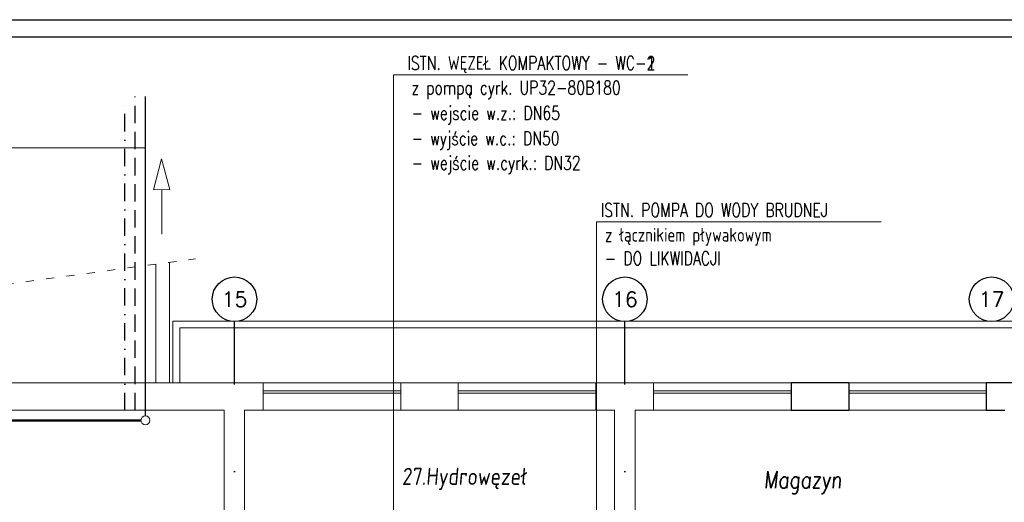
# Model space of a CAD drawing. Header units: millimetres. Extents: x -6513 to 30474, y -6915 to 65597.
# Tile 31 of 256: x 4070 to 5507, y -2473 to -1768. Entities that reach past the tile are written whole.
import ezdxf
from ezdxf.enums import TextEntityAlignment as Align

# ---------------------------------------------------------------- set-up
doc = ezdxf.new("R2010")
doc.units = ezdxf.units.MM
for name, pattern in [('ACAD_ISO03W100', [30, 12, -18]), ('DASHDOT', [25.4, 12.7, -6.35, 0, -6.35]), ('DASHDOTX2', [50.8, 25.4, -12.7, 0, -12.7]), ('DASHED', [19.05, 12.7, -6.35])]:
    doc.linetypes.add(name, pattern=pattern)
doc.layers.add('A-osie', color=8, linetype='DASHDOTX2')
for name, color, linetype, lineweight in [('A_cienka', 8, 'Continuous', 5), ('A_linia przekroj', 8, 'Continuous', 25), ('A_przerywana', 8, 'ACAD_ISO03W100', 5), ('A_widok', 8, 'Continuous', 13), ('CH-KS-WEWN-ISTN-OPIS', 8, 'Continuous', 25), ('CH-KS-WEWN-ISTN-OPIS-ODNOŚNIK', 8, 'Continuous', 13), ('CH-KS-WEWN-OPIS', 8, 'Continuous', 25), ('CH-KS-WEWN-OPIS-ODNOŚNIK', 8, 'Continuous', 13), ('CH-W-WEWN-INOX-OPIS', 8, 'Continuous', 25), ('CH-W-WEWN-INOX-OPIS-ODNOŚNIK', 8, 'Continuous', 13), ('CH-W-WEWN-INOX-PIONIK', 8, 'Continuous', 20), ('CH-W-WEWN-INOX-PRZEWÓD-ZIMNA', 8, 'Continuous', 50), ('CH-W-WEWN-ISTN-OPIS', 8, 'Continuous', 25), ('CH-W-WEWN-ISTN-OPIS-ODNOŚNIK', 8, 'Continuous', 13), ('CH-W-ZEWN-ISTN-ELEMENTY-POMOCNICZE', 8, 'Continuous', 20), ('CH-W-ZEWN-ISTN-OPIS-ODNOŚNIK', 8, 'Continuous', 13), ('CH-W-ZEWN-ISTN-PRZEWÓD', 8, 'Continuous', 25), ('R-TABELKA', 8, 'Continuous', 25)]:
    doc.layers.add(name, color=color, linetype=linetype, lineweight=lineweight)
doc.styles.add('ROMANSS', font='romans.shx', dxfattribs={"width": 0.8, "oblique": 5})
doc.styles.add('SIMPLEXD', font='SIMPLEX.SHX', dxfattribs={"width": 0.6})
doc.styles.get("Standard").update_dxf_attribs({"font": 'txt.shx', "width": 0.9})

msp = doc.modelspace()

# ---------------------------------------------------------------- linework, layer by layer
at = {"layer": 'A-osie', "ltscale": 10}
for p, q in [((4383.399, -3825.041), (4383.399, -2208.608)), ((4953.399, -3825.041), (4953.399, -2208.608))]:
    msp.add_line(p, q, dxfattribs=at)
at = {"layer": 'A-osie', "linetype": 'Continuous'}
for centre in [(4383.399, -2176.108), (4953.399, -2176.108), (5488.871, -2176.108)]:
    msp.add_circle(centre, 32.5, dxfattribs=at)
at = {"layer": 'A_cienka'}
for p, q in [((4268.399, -2298.081), (4268.399, -2124.861)), ((4288.399, -2298.081), (4288.399, -2122.155)), ((4293.399, -2298.081), (4293.399, -2208.081)), ((4293.399, -2208.081), (5846.099, -2208.081)), ((4303.399, -2298.081), (4303.399, -2218.081)), ((4303.399, -2218.081), (5846.099, -2218.081)), ((4425.208, -2298.081), (4626.208, -2298.081)), ((4710.208, -2298.081), (4911.208, -2298.081)), ((4995.208, -2298.081), (5196.208, -2298.081)), ((5280.208, -2298.081), (5481.208, -2298.081)), ((4626.208, -2310.081), (4425.208, -2310.081)), ((4626.208, -2313.081), (4425.208, -2313.081)), ((4710.208, -2310.081), (4911.208, -2310.081)), ((4710.208, -2313.081), (4911.208, -2313.081)), ((5196.208, -2310.081), (4995.208, -2310.081)), ((5196.208, -2313.081), (4995.208, -2313.081)), ((5280.208, -2310.081), (5481.208, -2310.081)), ((5280.208, -2313.081), (5481.208, -2313.081)), ((4425.208, -2338.081), (4626.208, -2338.081)), ((4710.208, -2338.081), (4911.208, -2338.081)), ((4995.208, -2338.081), (5196.208, -2338.081)), ((5280.208, -2338.081), (5481.208, -2338.081))]:
    msp.add_line(p, q, dxfattribs=at)
at = {"layer": 'A_linia przekroj'}
for p, q in [((5196.208, -2298.081), (5196.208, -2338.081)), ((5280.208, -2298.081), (5196.208, -2298.081)), ((5280.208, -2298.081), (5280.208, -2338.081)), ((5196.208, -2338.081), (5280.208, -2338.081))]:
    msp.add_line(p, q, dxfattribs=at)
at = {"layer": 'A_linia przekroj', "ltscale": 10}
for p, q in [((5481.208, -2298.081), (5481.208, -2338.081)), ((5565.208, -2298.081), (5481.208, -2298.081)), ((5481.208, -2338.081), (5508.208, -2338.081))]:
    msp.add_line(p, q, dxfattribs=at)
at = {"layer": 'A_przerywana'}
msp.add_line((3870.399, -2178.724), (4326.399, -2117.012), dxfattribs=at)
at = {"layer": 'A_widok', "ltscale": 5}
for p, q in [((4423.085, -2298.081), (3771.208, -2298.081)), ((4365.462, -2298.081), (4395.462, -2298.081)), ((4422.462, -2298.081), (4365.462, -2298.081)), ((4368.208, -2298.081), (4398.208, -2298.081)), ((4425.208, -2298.081), (4368.208, -2298.081)), ((4425.208, -2298.081), (4425.208, -2338.081)), ((4626.208, -2298.081), (4626.208, -2338.081)), ((4710.208, -2298.081), (4626.208, -2298.081)), ((4710.208, -2298.081), (4710.208, -2338.081)), ((4911.208, -2298.081), (4911.208, -2338.081)), ((4995.208, -2298.081), (4911.208, -2298.081)), ((4937.585, -2298.081), (4967.585, -2298.081)), ((4994.585, -2298.081), (4937.585, -2298.081)), ((4938.208, -2298.081), (4968.208, -2298.081)), ((4938.208, -2298.081), (4968.208, -2298.081)), ((4995.208, -2298.081), (4938.208, -2298.081)), ((4995.208, -2298.081), (4995.208, -2338.081)), ((4995.208, -2298.081), (4995.208, -2338.081)), ((3828.208, -2338.081), (4368.208, -2338.081)), ((4368.208, -2900.081), (4368.208, -2338.081)), ((4398.208, -2900.081), (4398.208, -2338.081)), ((4398.208, -2338.081), (4425.208, -2338.081)), ((4626.208, -2338.081), (4710.208, -2338.081)), ((4911.208, -2338.081), (4938.208, -2338.081)), ((4938.208, -2418.081), (4938.208, -2338.081)), ((4968.208, -2418.081), (4968.208, -2338.081)), ((4995.208, -2338.081), (4968.208, -2338.081)), ((4938.208, -2900.081), (4938.208, -2418.081)), ((4968.208, -2900.081), (4968.208, -2418.081))]:
    msp.add_line(p, q, dxfattribs=at)
at = {"layer": 'CH-KS-WEWN-ISTN-OPIS-ODNOŚNIK', "ltscale": 10}
for p, q in [((4912.093, -2063.227), (5327.438, -2063.227)), ((4912.093, -2751.35), (4912.093, -2063.227))]:
    msp.add_line(p, q, dxfattribs=at)
at = {"layer": 'CH-KS-WEWN-OPIS-ODNOŚNIK', "ltscale": 10}
for p, q in [((4912.093, -2063.227), (5327.438, -2063.227)), ((4912.093, -2751.35), (4912.093, -2063.227))]:
    msp.add_line(p, q, dxfattribs=at)
at = {"layer": 'CH-W-WEWN-INOX-OPIS-ODNOŚNIK', "ltscale": 10}
for p, q in [((4615.35, -1848.263), (5045.23, -1848.263)), ((4615.35, -2629.979), (4615.35, -1848.263)), ((3666.974, -1955.077), (4253.399, -1955.077))]:
    msp.add_line(p, q, dxfattribs=at)
at = {"layer": 'CH-W-WEWN-INOX-PIONIK'}
msp.add_circle((4253.399, -2353.081), 6.531, dxfattribs=at)
at = {"layer": 'CH-W-WEWN-INOX-PRZEWÓD-ZIMNA'}
msp.add_line((3843.208, -2353.081), (4246.867, -2353.081), dxfattribs=at)
at = {"layer": 'CH-W-WEWN-ISTN-OPIS-ODNOŚNIK', "ltscale": 10}
for p, q in [((4615.35, -1848.263), (5045.23, -1848.263)), ((4615.35, -2629.979), (4615.35, -1848.263))]:
    msp.add_line(p, q, dxfattribs=at)
at = {"layer": 'CH-W-ZEWN-ISTN-ELEMENTY-POMOCNICZE'}
for p, q in [((4276.874, -1971.237), (4265.078, -2016.075)), ((4276.874, -1971.237), (4289.077, -2015.966)), ((4289.077, -2015.966), (4265.078, -2016.075)), ((4277.078, -2016.021), (4277.373, -2081.111))]:
    msp.add_line(p, q, dxfattribs=at)
at = {"layer": 'CH-W-ZEWN-ISTN-OPIS-ODNOŚNIK', "ltscale": 10}
msp.add_line((3666.974, -1955.077), (4253.399, -1955.077), dxfattribs=at)
at = {"layer": 'CH-W-ZEWN-ISTN-PRZEWÓD', "linetype": 'DASHDOT', "ltscale": 2}
msp.add_line((4223.399, -2338.081), (4223.399, -1880.202), dxfattribs=at)
at = {"layer": 'CH-W-ZEWN-ISTN-PRZEWÓD', "linetype": 'DASHED', "ltscale": 2}
msp.add_line((4238.399, -2338.081), (4238.399, -1880.202), dxfattribs=at)
at = {"layer": 'CH-W-ZEWN-ISTN-PRZEWÓD'}
msp.add_line((4253.399, -2346.549), (4253.399, -1880.202), dxfattribs=at)
at = {"layer": 'R-TABELKA'}
for p, q in [((-2810.965, -1767.777), (8381.396, -1767.777)), ((-2685.965, -1792.777), (8356.396, -1792.777))]:
    msp.add_line(p, q, dxfattribs=at)

# ---------------------------------------------------------------- texts
at = {"layer": 'A-osie', "linetype": 'Continuous'}
for s, p in [('15', (4383.399, -2176.108)), ('16', (4953.399, -2176.108)), ('17', (5488.871, -2176.108))]:
    msp.add_text(s, height=22, dxfattribs=at).set_placement(p, align=Align.MIDDLE)
at = {"layer": 'A_cienka', "char_height": 25, "width": 294.40196, "attachment_point": 1, "style": 'ROMANSS'}
for s, insert in [('27.Hydrowęzeł', (4627.889, -2422.36)), ('Magazyn', (5156.411, -2427.261))]:
    msp.add_mtext(s, dxfattribs=dict(at, insert=insert))
at = {"layer": 'CH-KS-WEWN-ISTN-OPIS', "ltscale": 10, "style": 'SIMPLEXD', "width": 0.75}
for s, p in [('ISTN. POMPA DO WODY BRUDNEJ', (4918.049, -2055.963)), ('z łącznikiem pływakowym', (4924.251, -2091.973)), ('- DO LIKWIDACJI', (4924.251, -2126.367))]:
    msp.add_text(s, height=20, dxfattribs=at).set_placement(p)
at = {"layer": 'CH-KS-WEWN-OPIS', "ltscale": 10, "style": 'SIMPLEXD', "width": 0.75}
for s, p in [('ISTN. POMPA DO WODY BRUDNEJ', (4918.049, -2055.963)), ('z łącznikiem pływakowym', (4924.251, -2091.973)), ('- DO LIKWIDACJI', (4924.251, -2126.367))]:
    msp.add_text(s, height=20, dxfattribs=at).set_placement(p)
at = {"layer": 'CH-W-WEWN-INOX-OPIS', "ltscale": 10, "style": 'SIMPLEXD', "width": 0.75}
for s, p in [('ISTN. WĘZEŁ KOMPAKTOWY - WC-2', (4635.841, -1841)), ('z pompą cyrk. UP32-80B180', (4642.044, -1877.009)), ('- wejscie w.z.: DN65', (4642.044, -1914.027)), ('- wyjście w.c.: DN50', (4642.044, -1951.045)), ('- wejście w.cyrk.: DN32', (4642.044, -1986.906))]:
    msp.add_text(s, height=20, dxfattribs=at).set_placement(p)
at = {"layer": 'CH-W-WEWN-ISTN-OPIS', "ltscale": 10, "style": 'SIMPLEXD', "width": 0.75}
for s, p in [('ISTN. WĘZEŁ KOMPAKTOWY - WC-1', (4635.841, -1841)), ('z pompą cyrk. UP32-80B180', (4642.044, -1877.009)), ('- wejscie w.z.: DN65', (4642.044, -1914.027)), ('- wyjście w.c.: DN50', (4642.044, -1951.045)), ('- wejście w.cyrk.: DN32', (4642.044, -1986.906))]:
    msp.add_text(s, height=20, dxfattribs=at).set_placement(p)

doc.saveas('drawing.dxf')
